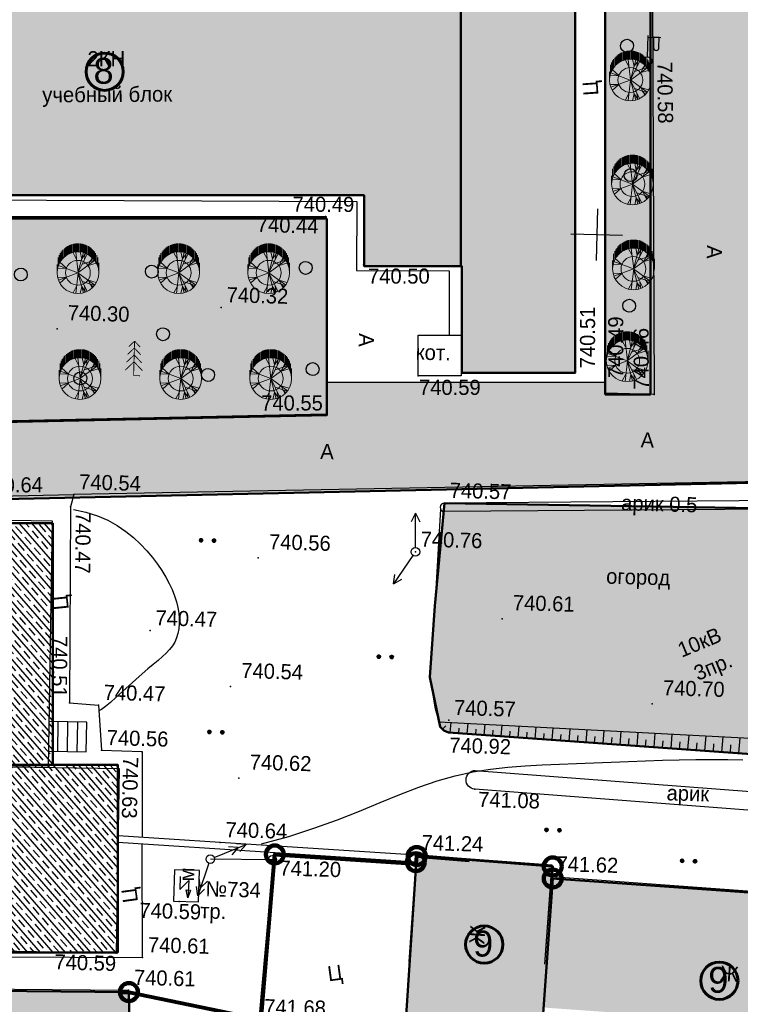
# Model space of a CAD drawing. Header units: millimetres. Extents: x -257011 to 237647566, y 2784933 to 6706507.
# Tile 205 of 256: x 9632650 to 9674464, y 5187002 to 5244118. Entities that reach past the tile are written whole.
import ezdxf

# ---------------------------------------------------------------- set-up
doc = ezdxf.new("R2010")
doc.units = ezdxf.units.MM
doc.header["$LTSCALE"] = 1000
doc.header["$PDMODE"] = 32
doc.header["$PDSIZE"] = 0.3
for name, pattern in [('Д_ТРОТ_ТРУБА', [3, 1.5, -1.5]), ('ДОРОГИ_СТРОЯЩ', [9, 8, -1]), ('Контура низ откосов  Штриховая 0.1-0.5 - - - - - - -', [0.6, 0.1, -0.5]), ('ОТКОС_НИЗ', [1.2, 0.2, -1])]:
    doc.linetypes.add(name, pattern=pattern)
for name, color, linetype in [('(001) Сетка', 92, 'Continuous'), ('(002) Рамка', 7, 'Continuous'), ('(004) Точки рельефа', 7, 'Continuous'), ('(007) Здания', 7, 'Continuous'), ('(013) Газ', 40, 'ИК_Газопровод -------г--------'), ('(016) Кабель', 1, 'Continuous'), ('(022) Возд. Линии', 7, 'Continuous'), ('(025) Дорога', 7, 'Continuous'), ('(027) Гидрография', 7, 'Continuous'), ('(031) Горизонтали', 42, 'Continuous'), ('(035) Откосы', 7, 'Continuous'), ('(036) Растительность', 7, 'Continuous'), ('(037) Контуры', 7, 'Continuous'), ('(038) Деревья', 7, 'Continuous'), ('(040) Ограда', 7, 'Continuous'), ('TREE', 74, 'Continuous')]:
    doc.layers.add(name, color=color, linetype=linetype)
doc.layers.add('.', color=7, linetype='Continuous', lineweight=15)
doc.layers.add('Ф А С А Д', color=250, linetype='Continuous', lineweight=15)
doc.styles.add('ATTR', font='romans.shx', dxfattribs={"width": 0.8, "height": 0.470416})
doc.styles.add('BM-431', font='txt')
doc.styles.add('D-431', font='txt', dxfattribs={"width": 2})
doc.styles.add('P-131', font='txt')
doc.styles.add('Roman', font='romans')
doc.styles.get("Standard").update_dxf_attribs({"font": 'ARIALN.TTF'})
doc.linetypes.add('FENCELINE2', pattern='A,6.35,-2.54,[132,ltypeshp.shx,S=2.54,R=0,X=-2.54,Y=0],-2.54,25.4', length=36.83)
doc.linetypes.add('KANALIS_K', pattern='A,1,["<",Standard,S=1.8,R=0,X=-0.9,Y=-0.9],3,-1,["К",Standard,S=1.8,R=0,X=-0.9,Y=-0.9],-1,10', length=16)
doc.linetypes.add('ИК_Воздушка ------- --------', pattern='A,9,-0.6,["Z",Standard,S=1.2,R=70,X=0.6,Y=-0.65],-1', length=10.6)
doc.linetypes.add('ИК_Газопровод -------г--------', pattern='A,9,-0.6,["Г",Standard,S=1.2,R=0,X=0,Y=-0.6],-1.2', length=10.8)
doc.linetypes.add('ОГРАДА_БЕТ', pattern='A,4,["|",Standard,S=0.8,R=0,X=0,Y=-0.8],4', length=8)
doc.linetypes.add('ПОДПОРНАЯ СТЕНКА', pattern='A,2,["V",Standard,S=1.2,R=0,X=0,Y=-1.2],0.2,["V",Standard,S=0.8,R=0,X=0,Y=-0.8],0.25,["V",Standard,S=0.3,R=0,X=0,Y=-0.3],0.25', length=2.7)
pattern_1 = [(95, (-678705.02, -429468.37), (-275.171012, 230.8958947), [127, -381]), (185, (-678647.3, -429399.58), (-230.8958947, -275.171012), [127, -381])]
pattern_2 = [(311, (-678705, -429468.37), (415.09027, 360.832466), []), (311, (-678732.07, -429855.2), (415.09027, 360.832466), [550, -275])]

# ---------------------------------------------------------------- blocks, each defined once
blk = doc.blocks.new('tr')
at = {"layer": '(016) Кабель', "color": 0}
for p, q in [((-0.49, 0.96), (-0.51, -0.54)), ((-0.51, -0.54), (0.51, 0.54)), ((0.51, 0.54), (0.48, -1.46)), ((0.48, -1.46), (0.24, -0.55)), ((0.24, -0.55), (0.74, -0.56)), ((0.74, -0.56), (0.48, -1.46))]:
    blk.add_line(p, q, dxfattribs=at)
blk = doc.blocks.new('STOLB')
at = {"layer": '(022) Возд. Линии'}
blk.add_circle((0, 0), 0.25, dxfattribs=at)
blk = doc.blocks.new('strela1')
at = {"layer": '(022) Возд. Линии'}
for p, q in [((-2, 0), (-1.5, 0.25)), ((0, 0), (-2, 0)), ((-2, 0), (-1.5, -0.25)), ((-1.5, 0), (-1, 0.25)), ((-1.5, 0), (-1, -0.25))]:
    blk.add_line(p, q, dxfattribs=at)
blk = doc.blocks.new('strela2')
at = {"layer": '(022) Возд. Линии'}
for p, q in [((0, 0), (2, 0)), ((1.5, 0), (1, 0.25)), ((1.5, 0), (1, -0.25)), ((2, 0), (1.5, 0.25)), ((2, 0), (1.5, -0.25))]:
    blk.add_line(p, q, dxfattribs=at)
blk = doc.blocks.new('*U1762')
at = {"layer": '(022) Возд. Линии'}
for name, p, rotation in [('strela2', (0.228, 0.102), 24.07915004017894), ('strela1', (-0.075, -0.241), 72.66695852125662)]:
    blk.add_blockref(name, p, dxfattribs=dict(at, rotation=rotation))
blk = doc.blocks.new('S1')
at = {"layer": '(022) Возд. Линии'}
for p, q in [((-2, 0), (-1.5, 0.25)), ((-2, 0), (-1.5, -0.25)), ((0, 0), (-2, 0))]:
    blk.add_line(p, q, dxfattribs=at)
blk = doc.blocks.new('S2')
at = {"layer": '(022) Возд. Линии'}
for p, q in [((0, 0), (2, 0)), ((2, 0), (1.5, 0.25)), ((2, 0), (1.5, -0.25))]:
    blk.add_line(p, q, dxfattribs=at)
blk = doc.blocks.new('*U1758')
at = {"layer": '(022) Возд. Линии'}
for name, p, rotation in [('S1', (-0.007, 0.252), 271.6106775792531), ('S2', (-0.133, -0.208), 237.3303523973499)]:
    blk.add_blockref(name, p, dxfattribs=dict(at, rotation=rotation))
blk = doc.blocks.new('f')
at = {"layer": '(022) Возд. Линии'}
for points in [[(0, 0.25), (0, 1.5)], [(0, 1.4), (0.75, 1.4)]]:
    blk.add_lwpolyline(points, dxfattribs=at)
blk.add_lwpolyline([(0.4875, 0.65), (0.4875, 0.65, 0.4142136), (0.65, 0.8125), (0.65, 1.4), (0.325, 1.4), (0.325, 0.8125, 0.4142136)], format="xyb", close=True, dxfattribs=at)
blk.add_circle((0, 0), 0.25, dxfattribs=at)
blk = doc.blocks.new('d')
at = {"layer": '(038) Деревья', "color": 30}
blk.add_ellipse((0, 0), major_axis=(0.265, 0.265), ratio=1, start_param=5.497787, end_param=11.780972, dxfattribs=at)
blk = doc.blocks.new('ell')
at = {"const_width": 0.05}
for points in [[(0, 2), (-0.329, 1.671)], [(0, 0), (0, 2)], [(0, 2), (0.329, 1.671)], [(0, 1.2), (-0.443, 0.757)], [(0, 1.6), (-0.386, 1.214)], [(0, 1.6), (0.386, 1.214)], [(0, 1.2), (0.443, 0.757)], [(0, 0.8), (-0.5, 0.3)], [(0, 0.8), (0.5, 0.3)], [(0, 0), (0.375, 0)]]:
    blk.add_lwpolyline(points, dxfattribs=at)
blk = doc.blocks.new('*X70')
at = {"color": 0}
for p, q in [((1.8, 2.04), (2.2, 2.04)), ((1.8, 2.03), (2.2, 2.03)), ((1.8, 2.02), (2.2, 2.02)), ((1.8, 2.01), (2.2, 2.01)), ((1.8, 2), (2.2, 2)), ((1.8, 1.99), (2.2, 1.99)), ((1.8, 1.98), (2.2, 1.98)), ((1.8, 1.97), (2.2, 1.97)), ((1.8, 1.96), (2.2, 1.96)), ((1.81, 2.07), (2.19, 2.07)), ((1.81, 2.06), (2.19, 2.06)), ((1.81, 2.05), (2.19, 2.05)), ((1.81, 1.95), (2.19, 1.95)), ((1.81, 1.94), (2.19, 1.94)), ((1.81, 1.93), (2.19, 1.93)), ((1.82, 2.09), (2.18, 2.09)), ((1.82, 2.08), (2.18, 2.08)), ((1.82, 1.92), (2.18, 1.92)), ((1.82, 1.91), (2.18, 1.91)), ((1.83, 2.11), (2.17, 2.11)), ((1.83, 2.1), (2.17, 2.1)), ((1.83, 1.9), (2.17, 1.9)), ((1.83, 1.89), (2.17, 1.89)), ((1.84, 2.12), (2.16, 2.12)), ((1.84, 1.88), (2.16, 1.88)), ((1.85, 2.13), (2.15, 2.13)), ((1.85, 1.87), (2.15, 1.87)), ((1.86, 2.14), (2.14, 2.14)), ((1.86, 1.86), (2.14, 1.86)), ((1.87, 2.15), (2.13, 2.15)), ((1.87, 1.85), (2.13, 1.85)), ((1.88, 2.16), (2.12, 2.16)), ((1.88, 1.84), (2.12, 1.84)), ((1.9, 2.17), (2.11, 2.17)), ((1.9, 1.83), (2.11, 1.83)), ((1.91, 2.18), (2.09, 2.18)), ((1.91, 1.82), (2.09, 1.82)), ((1.94, 2.19), (2.06, 2.19)), ((1.94, 1.81), (2.06, 1.81))]:
    blk.add_line(p, q, dxfattribs=at)
blk = doc.blocks.new('I04100')
blk.add_circle((0, 0), 0.2)
blk.add_blockref('*X70', (-2, -2))
blk = doc.blocks.new('Setka')
at = {"layer": '(001) Сетка'}
for p, q in [((0, 1.5), (0, -1.5)), ((-1.5, 0), (1.5, 0))]:
    blk.add_line(p, q, dxfattribs=at)
blk = doc.blocks.new('kjvklglhl')
at = {"layer": '(004) Точки рельефа'}
for p in [(392.472, 484.94), (376.228, 476.688), (374.046, 475.417), (376.34, 472.681), (368.16, 469.971), (358.665, 468.464), (388.79, 466.813), (379.683, 466.328), (390.575, 465.609), (393.417, 465.63), (374.417, 463.962), (359.915, 458.878), (381.418, 458.996), (359.729, 458.16), (379.814, 456.115), (370.712, 455.511), (384.956, 452.379), (364.563, 451.12), (369.312, 447.999), (393.797, 447.684), (360.008, 446.807), (361.679, 446.715), (382.024, 446.405), (382.031, 445.695), (361.928, 444.097), (364.287, 444.056), (369.953, 442.703), (383.641, 442.453), (368.969, 438.952), (380.363, 438.524), (372.018, 438.03), (388.225, 437.512), (366.684, 435.457), (363.113, 432.368), (364.657, 432.152), (363.898, 430.241)]:
    blk.add_point(p, dxfattribs=at)
at = {"layer": '(007) Здания'}
for points in [[(380.475, 527.413), (382.185, 466.617), (388.791, 466.802), (387.082, 527.599)], [(379.683, 466.328), (379.617, 468.68), (382.125, 468.75), (382.191, 466.398)], [(348.956, 457.212), (358.705, 457.324), (358.87, 443.017), (349.121, 442.904)], [(344.521, 442.851), (362.992, 443.064), (363.116, 432.368), (344.645, 432.155)]]:
    blk.add_lwpolyline(points, close=True, dxfattribs=at)
for points in [[(376.227, 476.706), (341.325, 475.724), (340.957, 488.799), (381.529, 489.94), (382.011, 472.802)], [(376.227, 476.706), (376.342, 472.642), (382.011, 472.802), (382.011, 472.802)], [(380.363, 438.524), (368.969, 438.952), (363.048, 439.174)], [(387.999, 432.418), (388.255, 438.173), (380.363, 438.524), (380.095, 432.324)], [(387.999, 432.418), (388.225, 437.512), (409.95, 436.545), (409.724, 431.45)], [(344.146, 424.2), (344.037, 429.856), (363.898, 430.241), (364.117, 424.587)]]:
    blk.add_lwpolyline(points, dxfattribs=at)
at = {"layer": '(013) Газ', "linetype": 'ИК_Воздушка ------- --------', "ltscale": 0.5, "flags": 128}
blk.add_lwpolyline([(344.329, 475.58), (375.842, 476.344), (375.939, 472.334), (381.325, 472.464), (381.43, 468.731)], dxfattribs=at)
at = {"layer": '(016) Кабель', "color": 0}
blk.add_lwpolyline([(366.363, 435.467), (367.812, 435.467), (367.812, 435.467), (367.812, 437.282), (366.363, 437.282), (366.363, 435.467)], close=True, dxfattribs=at)
at = {"layer": '(022) Возд. Линии'}
blk.add_lwpolyline([(372.018, 438.03), (368.423, 437.961)], dxfattribs=at)
at = {"layer": '(025) Дорога', "linetype": 'Д_ТРОТ_ТРУБА', "flags": 128}
for points in [[(393.417, 465.63), (390.565, 465.619), (389.517, 502.905), (392.209, 502.981), (393.417, 465.63)], [(374.417, 463.962), (336.083, 462.055), (335.462, 474.337), (374.094, 475.423), (374.417, 463.962)], [(400.149, 460.773), (359.915, 458.878), (359.729, 458.16), (360.008, 446.807), (361.679, 446.715), (361.928, 444.097), (364.287, 444.097), (364.441, 439.128)], [(343.699, 435.09), (342.281, 435.074), (342.476, 431.613), (364.657, 432.152), (364.453, 438.721)]]:
    blk.add_lwpolyline(points, dxfattribs=at)
at = {"layer": '(025) Дорога', "linetype": 'Контура низ откосов  Штриховая 0.1-0.5 - - - - - - -'}
blk.add_lwpolyline([(347.714, 458.292), (359.915, 458.878)], dxfattribs=at)
at = {"layer": '(025) Дорога', "linetype": 'Д_ТРОТ_ТРУБА', "ltscale": 10000, "flags": 128}
blk.add_lwpolyline([(361.054, 443.982), (361.034, 445.701), (358.84, 445.676), (358.86, 443.957)], close=True, dxfattribs=at)
for points in [[(359.392, 443.963), (359.372, 445.682)], [(359.957, 443.969), (359.937, 445.688)], [(360.532, 443.976), (360.512, 445.695)]]:
    blk.add_lwpolyline(points, dxfattribs=at)
at = {"layer": '(027) Гидрография', "color": 3, "flags": 128}
for points in [[(407.83, 457.775), (407.37, 459.235), (406.977, 459.649), (406.551, 459.806), (405.84, 459.865), (381.418, 458.996, 0.965055), (381.418, 458.5, 0)], [(405.824, 441.382), (383.641, 442.453, -0.95289), (383.641, 443.539), (405.772, 442.479), (407.03, 442.652)]]:
    blk.add_lwpolyline(points, format="xyb", dxfattribs=at)
blk.add_lwpolyline([(407.759, 456.557), (406.928, 458.975), (406.695, 459.22), (406.441, 459.313), (405.828, 459.365), (381.418, 458.5)], dxfattribs=at)
at = {"layer": '(031) Горизонтали', "flags": 128}
for points in [[(359.91, 458.021), (360.643, 457.887), (361.313, 457.692), (361.924, 457.445), (362.481, 457.155), (362.987, 456.831), (363.445, 456.481), (363.86, 456.114), (364.235, 455.739), (364.574, 455.363), (364.878, 454.99), (365.148, 454.618), (365.386, 454.251), (365.592, 453.888), (365.768, 453.53), (365.915, 453.179), (366.034, 452.836), (366.126, 452.5), (366.191, 452.174), (366.229, 451.859), (366.239, 451.557), (366.222, 451.267), (366.176, 450.992), (366.103, 450.734), (366.002, 450.492), (365.873, 450.267), (365.715, 450.054), (365.528, 449.844), (365.313, 449.631), (365.069, 449.406), (364.796, 449.164), (364.494, 448.896), (364.164, 448.595), (363.806, 448.258), (363.434, 447.9), (363.063, 447.54), (362.706, 447.197), (362.379, 446.89), (362.096, 446.638), (361.872, 446.459), (361.722, 446.374)], [(371.362, 438.931), (372.932, 439.407), (374.384, 439.921), (375.734, 440.457), (376.995, 440.997), (378.183, 441.526), (379.311, 442.027), (380.395, 442.482), (381.448, 442.875), (382.484, 443.195), (383.507, 443.446), (384.52, 443.64), (385.524, 443.786), (386.523, 443.896), (387.519, 443.98), (388.514, 444.048), (389.511, 444.11), (390.511, 444.175), (391.512, 444.243), (392.512, 444.31), (393.505, 444.375), (394.49, 444.436), (395.462, 444.488), (396.419, 444.531), (397.358, 444.56), (398.271, 444.577), (399.142, 444.584)]]:
    blk.add_lwpolyline(points, dxfattribs=at)
at = {"layer": '(035) Откосы'}
for p, q in [((381.859, 446.081), (381.671, 445.877)), ((382.141, 446.283), (382.115, 445.691)), ((383.128, 446.259), (383.102, 445.649)), ((384.116, 446.234), (384.089, 445.606)), ((385.104, 446.21), (385.076, 445.563)), ((386.091, 446.185), (386.062, 445.52)), ((387.079, 446.161), (387.049, 445.477)), ((388.066, 446.137), (388.036, 445.434)), ((389.054, 446.112), (389.023, 445.391)), ((390.041, 446.088), (390.009, 445.349)), ((382.622, 445.97), (382.609, 445.67)), ((383.609, 445.937), (383.595, 445.627)), ((384.596, 445.903), (384.582, 445.584)), ((385.583, 445.87), (385.569, 445.541)), ((386.57, 445.836), (386.556, 445.499)), ((387.557, 445.802), (387.542, 445.456)), ((388.545, 445.769), (388.529, 445.413)), ((389.532, 445.735), (389.516, 445.37)), ((390.519, 445.701), (390.503, 445.327)), ((391.029, 446.063), (390.996, 445.306)), ((391.506, 445.668), (391.489, 445.284)), ((392.017, 446.039), (391.983, 445.263)), ((392.493, 445.634), (392.476, 445.241)), ((393.004, 446.014), (392.97, 445.22)), ((393.48, 445.6), (393.463, 445.199)), ((393.992, 445.99), (393.956, 445.177)), ((394.468, 445.567), (394.45, 445.156)), ((394.979, 445.965), (394.943, 445.134)), ((395.455, 445.533), (395.437, 445.113)), ((395.967, 445.941), (395.93, 445.091)), ((396.954, 445.917), (396.917, 445.049)), ((397.942, 445.892), (397.903, 445.006)), ((398.929, 445.868), (398.89, 444.963)), ((396.442, 445.499), (396.423, 445.07)), ((397.429, 445.466), (397.41, 445.027)), ((398.416, 445.432), (398.397, 444.984))]:
    blk.add_line(p, q, dxfattribs=at)
blk.add_lwpolyline([(381.455, 446.3), (381.53, 446.007), (381.751, 445.803), (382.031, 445.695), (403.975, 444.742), (404.513, 444.742), (404.714, 444.836), (405.139, 445.176), (405.42, 445.998), (406.386, 456.381), (406.6, 458.462), (406.438, 458.918), (406.006, 459.162), (405.549, 459.287)], dxfattribs=at)
at = {"layer": '(035) Откосы', "linetype": 'ОТКОС_НИЗ'}
for points in [[(381.455, 446.3), (403.997, 445.742), (404.246, 445.742), (404.287, 445.775), (404.435, 446.209), (405.39, 456.479), (405.572, 458.244), (405.549, 459.287)], [(381.207, 458.634), (381.037, 453.014), (380.863, 448.875), (381.203, 447.135), (381.455, 446.3)]]:
    blk.add_lwpolyline(points, dxfattribs=at)
at = {"layer": '(035) Откосы', "linetype": 'ПОДПОРНАЯ СТЕНКА', "ltscale": 0.5, "flags": 128}
blk.add_lwpolyline([(372.091, 438.434), (371.503, 428.751), (371.503, 428.751)], dxfattribs=at)
at = {"layer": '(040) Ограда', "linetype": 'ОГРАДА_БЕТ', "ltscale": 0.5, "flags": 128}
blk.add_lwpolyline([(380.348, 438.124), (368.954, 438.552), (363.033, 438.774)], dxfattribs=at)
at = {"layer": '(001) Сетка'}
blk.add_blockref('Setka', (389.817, 474.81), dxfattribs=at)
at = {"layer": '(016) Кабель', "color": 0, "linetype": 'ByBlock', "xscale": 0.5, "yscale": 0.5, "zscale": 0.5}
blk.add_blockref('tr', (366.95, 436.421), dxfattribs=at)
at = {"layer": '(022) Возд. Линии'}
for name, p in [('f', (392.472, 484.94)), ('*U1758', (379.814, 456.115)), ('STOLB', (379.814, 456.115)), ('*U1762', (368.423, 437.961)), ('STOLB', (368.423, 437.961)), ('STOLB', (372.018, 438.03))]:
    blk.add_blockref(name, p, dxfattribs=at)
at = {"layer": '(036) Растительность', "linetype": 'Continuous', "xscale": 0.5, "yscale": 0.5, "zscale": 0.5}
for p in [(367.366, 456.447), (368.116, 456.447), (377.863, 449.985), (378.613, 449.985), (368.161, 445.346), (368.911, 445.346), (387.874, 440.218), (388.624, 440.218), (395.789, 438.643), (396.539, 438.643)]:
    blk.add_blockref('I04100', p, dxfattribs=at)
at = {"layer": '(038) Деревья', "color": 30, "linetype": 'Continuous'}
for p in [(391.263, 485.806), (391.682, 478.312), (372.991, 472.401), (356.479, 471.554), (364.07, 471.935), (391.814, 470.734), (364.823, 468.322), (373.557, 466.549), (367.5, 466.033), (360.099, 465.626)]:
    blk.add_blockref('d', p, dxfattribs=at)
at = {"layer": '(038) Деревья', "linetype": 'Continuous'}
blk.add_blockref('ell', (363.184, 465.878), dxfattribs=at)
at = {"layer": '(004) Точки рельефа', "style": 'D-431'}
for s, rotation, p in [('740.58', 272.5227, (393.038, 484.916)), ('740.49', 1.3781, (372.136, 475.639)), ('740.50', 1.6107, (376.631, 471.594)), ('740.51', 91.6107, (389.938, 467.05)), ('740.49', 91.7235, (391.596, 466.531)), ('740.46', 91.8523, (393.093, 465.907)), ('740.59', 1.6107, (379.769, 465.223)), ('740.55', 1.6107, (370.64, 464.061)), ('740.64', 2.2043, (354.54, 458.83)), ('740.47', 270.9944, (360.049, 457.878)), ('740.51', 271.4093, (358.888, 450.65)), ('740.63', 270.2595, (363.203, 443.76))]:
    blk.add_text(s, height=0.875, rotation=rotation, dxfattribs=at).set_placement(p)
for s, p in [('740.44', (370.086, 474.413)), ('740.32', (368.447, 470.286)), ('740.30', (359.265, 468.984)), ('740.54', (360.202, 459.193)), ('740.57', (381.706, 459.311)), ('740.76', (380.101, 456.43)), ('740.56', (371.312, 456.031)), ('740.61', (385.556, 452.899)), ('740.47', (364.85, 451.435)), ('740.54', (369.912, 448.519)), ('740.70', (394.397, 448.204)), ('740.47', (361.967, 447.03)), ('740.57', (382.312, 446.72)), ('740.56', (362.216, 444.412)), ('740.92', (382.099, 444.53)), ('740.62', (370.553, 443.223)), ('741.08', (383.863, 441.433)), ('740.64', (369.257, 439.267)), ('741.24', (380.651, 438.839)), ('741.62', (388.513, 437.827)), ('741.20', (372.446, 437.131)), ('740.59', (364.395, 434.447)), ('740.61', (364.944, 432.467)), ('740.59', (359.55, 431.319)), ('740.61', (364.185, 430.556)), ('741.68', (371.791, 429.066))]:
    blk.add_text(s, height=0.875, dxfattribs=at).set_placement(p)
at = {"layer": '(007) Здания', "color": 0}
for s, rotation, style, p in [('2КН', 1.6107, 'P-131', (360.003, 483.735)), ('учебный блок', 2, 'BM-431', (357.44, 481.568)), ('Ж', 87.4508, 'P-131', (384.449, 433.458)), ('Ж', 357.4508, 'P-131', (398.148, 431.743))]:
    blk.add_text(s, height=0.88, rotation=rotation, dxfattribs=dict(at, style=style)).set_placement(p)
at = {"layer": '(007) Здания', "color": 0, "linetype": 'Continuous', "style": 'BM-431'}
blk.add_text('кот.', height=0.88, dxfattribs=at).set_placement((379.512, 467.266))
at = {"layer": '(016) Кабель', "color": 0}
for s, rotation, style, p in [('м', 90.6373, 'P-131', (367.518, 436.644)), ('№734', 0.0381, 'D-431', (368.194, 435.806))]:
    blk.add_text(s, height=0.875, rotation=rotation, dxfattribs=dict(at, style=style)).set_placement(p)
at = {"layer": '(016) Кабель', "color": 0, "style": 'BM-431'}
blk.add_text('тр.', height=0.875, dxfattribs=at).set_placement((367.919, 434.514))
at = {"layer": '(022) Возд. Линии', "style": 'BM-431'}
for s, p in [('10кВ', (395.434, 450.408)), ('3пр.', (396.409, 449.089))]:
    blk.add_text(s, height=0.875, rotation=24.0794, dxfattribs=at).set_placement(p)
at = {"layer": '(025) Дорога', "linetype": 'ДОРОГИ_СТРОЯЩ', "style": 'BM-431'}
for s, rotation, p in [('Ц', 95.5906, (389.69, 482.899)), ('A', 270, (396.232, 474.378)), ('A', 270, (376.196, 468.706)), ('Ц', 97.5531, (359.81, 452.227)), ('Ц', 99.3824, (364.301, 435.381)), ('Ц', 9.3824, (375.482, 431.066))]:
    blk.add_text(s, height=0.875, rotation=rotation, dxfattribs=at).set_placement(p)
for p in [(392.702, 462.541), (374.139, 461.355)]:
    blk.add_text('A', height=0.875, dxfattribs=at).set_placement(p)
at = {"layer": '(027) Гидрография', "color": 0, "style": 'D-431'}
for s, p in [('арик 0.5', (391.673, 458.863)), ('арик', (394.781, 442.119))]:
    blk.add_text(s, height=0.875, dxfattribs=at).set_placement(p)
at = {"layer": '(037) Контуры', "color": 0, "linetype": 'ByBlock', "style": 'BM-431'}
blk.add_text('огород', height=0.875, dxfattribs=at).set_placement((390.923, 454.585))
blk = doc.blocks.new('dhdyfh')
at = {"layer": 'TREE', "color": 92, "lineweight": 20}
for p, q in [((10253793, 5665998), (10253793, 5666487)), ((10253854, 5666529), (10253854, 5666039)), ((10253914, 5666083), (10253914, 5666567)), ((10253975, 5666109), (10253975, 5666601)), ((10254035, 5666629), (10254035, 5666140)), ((10254096, 5666652), (10254096, 5666163)), ((10254156, 5666184), (10254156, 5666675)), ((10254217, 5666691), (10254217, 5666204)), ((10254277, 5666217), (10254277, 5666705)), ((10254338, 5666714), (10254338, 5666227)), ((10254398, 5666235), (10254398, 5666724)), ((10254459, 5666724), (10254459, 5666238)), ((10254519, 5666243), (10254519, 5666724)), ((10254580, 5666724), (10254580, 5666240)), ((10254640, 5666233), (10254640, 5666724)), ((10254701, 5666717), (10254701, 5666227)), ((10254761, 5666215), (10254761, 5666706)), ((10254822, 5666693), (10254822, 5666199)), ((10254882, 5666186), (10254882, 5666674)), ((10254943, 5666652), (10254943, 5666166)), ((10255003, 5666140), (10255003, 5666629)), ((10255064, 5666601), (10255064, 5666114)), ((10255125, 5666081), (10255125, 5666565)), ((10255185, 5666529), (10255185, 5666042)), ((10255246, 5665998), (10255246, 5666487)), ((10253370, 5665419), (10253370, 5665908)), ((10253430, 5665555), (10253430, 5666052)), ((10253491, 5665666), (10253491, 5666158)), ((10253551, 5665761), (10253551, 5666240)), ((10253612, 5665831), (10253612, 5666323)), ((10253672, 5665895), (10253672, 5666384)), ((10253733, 5665949), (10253733, 5666439)), ((10254443, 5665800), (10254236, 5666193)), ((10254532, 5665031), (10254393, 5666223)), ((10254522, 5665028), (10254837, 5666198)), ((10254522, 5665031), (10255054, 5666100)), ((10254739, 5665821), (10254650, 5666236)), ((10254739, 5665828), (10254966, 5666152)), ((10254897, 5665793), (10254946, 5666154)), ((10255123, 5665467), (10255340, 5665898)), ((10255306, 5666441), (10255306, 5665949)), ((10255367, 5665893), (10255367, 5666384)), ((10255427, 5666323), (10255427, 5665828)), ((10255488, 5665756), (10255488, 5666256)), ((10255548, 5666158), (10255548, 5665664)), ((10255609, 5665574), (10255609, 5666055)), ((10255669, 5665911), (10255669, 5665409)), ((10253309, 5665030), (10253309, 5665514)), ((10254519, 5665030), (10253387, 5665451)), ((10253851, 5665290), (10253466, 5665636)), ((10254522, 5665028), (10255488, 5665736)), ((10254778, 5665531), (10255478, 5665762)), ((10255133, 5665459), (10255577, 5665590)), ((10255212, 5665677), (10255390, 5665854)), ((10255730, 5665030), (10255730, 5665615)), ((10253851, 5665282), (10253348, 5665297))]:
    blk.add_line(p, q, dxfattribs=at)
at = {"layer": 'TREE', "color": 30, "lineweight": 20, "true_color": 0xf8991e}
for p, q in [((10253851, 5664777), (10253348, 5664762)), ((10254519, 5665030), (10253387, 5664608)), ((10253851, 5664769), (10253466, 5664423)), ((10254532, 5665028), (10254393, 5663836)), ((10254522, 5665031), (10254837, 5663861)), ((10254522, 5665031), (10255488, 5664323)), ((10254522, 5665028), (10255054, 5663959)), ((10254443, 5664259), (10254236, 5663866)), ((10254739, 5664238), (10254650, 5663823)), ((10254739, 5664231), (10254966, 5663908)), ((10254778, 5664528), (10255478, 5664297)), ((10254897, 5664266), (10254946, 5663905)), ((10255123, 5664592), (10255340, 5664161)), ((10255133, 5664600), (10255577, 5664469)), ((10255212, 5664382), (10255390, 5664205))]:
    blk.add_line(p, q, dxfattribs=at)
blk.add_circle((10254519, 5665030), 1210, dxfattribs=at)
at = {"layer": 'TREE', "color": 92, "lineweight": 20}
blk.add_circle((10254519, 5665030), 720, dxfattribs=at)
at = {"layer": 'TREE', "color": 30, "lineweight": 20, "true_color": 0xf8991e, "style": 'ATTR', "width": 0.8, "flags": 9}
for p in [(10254522, 5665031), (10254522, 5665028)]:
    blk.add_attdef('ESTCODE', p, '', height=14.1, rotation=90, dxfattribs=at)

msp = doc.modelspace()

# ---------------------------------------------------------------- hatches: boundary and pattern name
at = {"layer": '.', "lineweight": 50, "ltscale": 1000, "transparency": 33554687}
h = msp.add_hatch(color=256, dxfattribs=at)
h.dxf.hatch_style = 1
h.set_gradient(color1=(132, 132, 132), color2=(132, 132, 132), tint=1)
edge = h.paths.add_edge_path()
edge.add_line((9614518.103, 5220407.563), (9650480.992, 5221183.821))
edge.add_line((9650480.992, 5221183.821), (9650480.992, 5223096.404))
edge.add_line((9650480.992, 5223096.404), (9666623.453, 5223096.404))
edge.add_line((9666623.453, 5223096.404), (9666623.453, 5222379.821))
edge.add_line((9666623.453, 5222379.821), (9669249.819, 5222379.821))
edge.add_line((9669249.819, 5222379.821), (9669249.819, 5259730.068))
edge.add_line((9669249.819, 5259730.068), (9668434.426, 5259745.338))
edge.add_line((9668434.426, 5259745.338), (9668460.115, 5273507.287))
edge.add_line((9668460.115, 5273507.287), (9669300.179, 5273507.287))
edge.add_line((9669300.179, 5273507.287), (9669300.179, 5285865.858))
edge.add_line((9669300.179, 5285865.858), (9613635.819, 5285865.858))
edge.add_arc((9613699.176, 5284464.567), 1402.722, 92.5888027, 177.7762916)
edge.add_line((9612297.511, 5284518.994), (9612297.511, 5289977.113))
edge.add_line((9612297.511, 5289977.113), (9676205.922, 5289322.845))
edge.add_line((9676205.922, 5289322.845), (9676205.922, 5276774.216))
edge.add_line((9676205.922, 5276774.216), (9678980.741, 5276774.216))
edge.add_line((9678980.741, 5276774.216), (9678959.726, 5256565.82))
edge.add_line((9678959.726, 5256565.82), (9676075.667, 5256562.804))
edge.add_line((9676075.667, 5256562.804), (9676110.453, 5223301.389))
edge.add_line((9676110.453, 5223301.389), (9686070.166, 5223551.647))
edge.add_line((9686070.166, 5223551.647), (9687896.299, 5223463.38))
edge.add_line((9687896.299, 5223463.38), (9687853.936, 5222586.932))
edge.add_line((9687853.936, 5222586.932), (9687677.917, 5218945.313))
edge.add_line((9687677.917, 5218945.313), (9684334.318, 5219212.267))
edge.add_line((9684334.318, 5219212.267), (9684123.131, 5217441.221))
edge.add_line((9684123.131, 5217441.221), (9613968.971, 5215913.561))
edge.add_line((9613968.971, 5215913.561), (9612548.576, 5215152.415))
edge.add_line((9612548.576, 5215152.415), (9609786.644, 5211756.081))
edge.add_line((9609786.644, 5211756.081), (9607797.511, 5213142.351))
edge.add_line((9607797.511, 5213142.351), (9607797.511, 5261991.392))
edge.add_line((9607797.511, 5261991.392), (9612297.511, 5261991.392))
edge.add_line((9612297.511, 5261991.392), (9612297.511, 5222439.231))
edge.add_arc((9614395.269, 5222502.683), 2098.718, 181.732534, 273.3553239)
at = {"linetype": 'KANALIS_K', "ltscale": 1000}
h = msp.add_hatch(dxfattribs=at)
h.set_pattern_fill('JIS_STN_1E', color=252, scale=550, angle=266, style=0)
h.set_pattern_definition(pattern_2)
h.paths.add_polyline_path([(9616861.27, 5273397.871), (9651701.634, 5273397.871), (9651701.634, 5277027.904), (9658259.224, 5277027.904), (9658259.224, 5284497.938), (9664883.169, 5284497.938), (9664890.458, 5269889.874), (9668429.374, 5269889.874), (9668429.374, 5263287.86), (9664883.169, 5263287.86), (9664883.169, 5223639.254), (9658301.777, 5223639.254), (9658301.777, 5229828.737), (9652636.574, 5229828.737), (9652636.574, 5233931.033), (9617797.511, 5233931.033), (9617797.511, 5246901.846), (9658256.316, 5246901.846), (9658256.316, 5260599.656), (9616861.27, 5260599.656)])
at = {"lineweight": 50}
h = msp.add_hatch(color=1, dxfattribs=at)
h.set_gradient(color1=(255, 255, 255), one_color=1, tint=1)
h.paths.add_polyline_path([(9636499.281, 5241099.364, 1), (9638660.628, 5241099.364, 1)])
at = {"linetype": 'KANALIS_K', "ltscale": 1000}
h = msp.add_hatch(dxfattribs=at)
h.set_pattern_fill('JIS_STN_1E', color=252, scale=550, angle=266, style=0)
h.set_pattern_definition(pattern_2)
h.paths.add_polyline_path([(9624651.058, 5200895.019), (9634571.937, 5200895.019), (9634571.937, 5214908.783), (9624651.058, 5214908.783)])
h.paths.add_polyline_path([(9619973.144, 5200895.019), (9638343.994, 5200895.019), (9638343.994, 5190008.9), (9619973.144, 5190008.9)])
h = msp.add_hatch(dxfattribs=at)
h.set_pattern_fill('JIS_STN_1E', color=252, scale=550, angle=266, style=0)
h.set_pattern_definition(pattern_2)
h.paths.add_polyline_path([(9638985.961, 5187710.861), (9619221.007, 5187895.21), (9618992.437, 5177616.452), (9639197.965, 5177167.138)])
h.paths.add_polyline_path([(9685300.54, 5192745.574), (9663579.079, 5194298.28), (9663044.099, 5186814.228), (9684597.115, 5185273.563)])
h.paths.add_polyline_path([(9663582.779, 5194999.165), (9655686.679, 5195605.522), (9654936.118, 5184282.028), (9662825.133, 5183751.015)])
at = {"lineweight": 50}
h = msp.add_hatch(color=1, dxfattribs=at)
h.set_gradient(color1=(255, 255, 255), one_color=1, tint=1)
h.paths.add_polyline_path([(9658524.691, 5190468.506, 1), (9660686.037, 5190468.506, 1)])
h = msp.add_hatch(color=1, dxfattribs=at)
h.set_gradient(color1=(255, 255, 255), one_color=1, tint=1)
h.paths.add_polyline_path([(9672170.449, 5188368.299, 1), (9674331.795, 5188368.299, 1)])
at = {"layer": 'Ф А С А Д', "linetype": 'KANALIS_K', "ltscale": 1000}
h = msp.add_hatch(dxfattribs=at)
h.set_pattern_fill('CROSS', color=92, scale=40, angle=95)
h.set_pattern_definition(pattern_1)
h.paths.add_polyline_path([(9612297.511, 5283190.358), (9641316.423, 5283710.244), (9641316.423, 5275227.348), (9612297.511, 5275227.348)], flags=17)
h.paths.add_polyline_path([(9612297.511, 5259092.971), (9656155.686, 5259092.971), (9656155.686, 5248186.981), (9612297.511, 5248186.981)], flags=17)
h.paths.add_polyline_path([(9612297.511, 5260940.91), (9616034.625, 5260940.91), (9616034.625, 5264352.321), (9614166.486, 5264352.321), (9614166.486, 5267879.244), (9616034.625, 5267879.244), (9616034.625, 5273379.287), (9612297.511, 5273379.287)], flags=17)
h.paths.add_polyline_path([(9612297.511, 5234305.029), (9616034.625, 5234305.029), (9616034.625, 5239107.961), (9615054.298, 5239107.961), (9615054.298, 5242634.883), (9616034.625, 5242634.883), (9616034.625, 5246354.568), (9612297.511, 5246354.568)], flags=17)
edge = h.paths.add_edge_path()
edge.add_line((9614518.103, 5220407.563), (9650480.992, 5221183.821))
edge.add_line((9650480.992, 5221183.821), (9650480.992, 5232580.897))
edge.add_line((9650480.992, 5232580.897), (9612297.511, 5232580.897))
edge.add_line((9612297.511, 5232580.897), (9612297.511, 5222439.231))
edge.add_arc((9614395.269, 5222502.683), 2098.718, 181.732534, 273.3553239)
h.paths.add_polyline_path([(9666631.437, 5222379.821), (9669249.819, 5222379.821), (9669249.819, 5259730.068), (9666631.437, 5259730.068)])
edge = h.paths.add_edge_path()
edge.add_line((9570642.847, 5285014.339), (9541647.372, 5285014.85))
edge.add_line((9541647.372, 5285014.85), (9572024.487, 5294499.747))
edge.add_line((9572024.487, 5294499.747), (9578722.211, 5294892.608))
edge.add_line((9578722.211, 5294892.608), (9660594.431, 5293285.325))
edge.add_line((9660594.431, 5293285.325), (9676205.922, 5292502.338))
edge.add_line((9676205.922, 5292502.338), (9688549.257, 5291642.484))
edge.add_line((9688549.257, 5291642.484), (9687654.421, 5224805.126))
edge.add_line((9687654.421, 5224805.126), (9686070.166, 5223551.647))
edge.add_line((9686070.166, 5223551.647), (9676094.03, 5223301.74))
edge.add_line((9676094.03, 5223301.74), (9676094.03, 5256565.82))
edge.add_line((9676094.03, 5256565.82), (9678980.741, 5256565.82))
edge.add_line((9678980.741, 5256565.82), (9678980.741, 5276774.216))
edge.add_line((9678980.741, 5276774.216), (9676205.922, 5276774.216))
edge.add_line((9676205.922, 5276774.216), (9676205.922, 5289322.845))
edge.add_line((9676205.922, 5289322.845), (9612297.511, 5289977.113))
edge.add_line((9612297.511, 5289977.113), (9612297.511, 5293391.392))
edge.add_line((9612297.511, 5293391.392), (9572597.511, 5293391.392))
edge.add_line((9572597.511, 5293391.392), (9572597.511, 5286751.807))
edge.add_arc((9570642.847, 5286982.577), 1968.239, 270, 353.2667331, ccw=False)
h.paths.add_polyline_path([(9666247.006, 5273497.826), (9669300.179, 5273497.826), (9669300.179, 5285865.858), (9666247.006, 5285865.858)], flags=17)
h = msp.add_hatch(dxfattribs=at)
h.set_pattern_fill('CROSS', color=92, scale=40, angle=95)
h.set_pattern_definition(pattern_1)
h.paths.add_polyline_path([(9657293.528, 5216081.535), (9681423.363, 5215693.692), (9681876.337, 5215555.856), (9682300.96, 5215299.973), (9682450.716, 5214839.151), (9680920.212, 5202413.296), (9680625.727, 5201624.698), (9680182.031, 5201272.056), (9679978.549, 5201183.72), (9679441.356, 5201198.825), (9657532.011, 5202768.171), (9657255.17, 5202884.454), (9657040.081, 5203094.576), (9656454.637, 5205979.467), (9656744.677, 5210112.617)])

# ---------------------------------------------------------------- linework, layer by layer
at = {"layer": '(002) Рамка', "color": 0, "lineweight": 60, "ltscale": 1000}
for centre in [(9637579.954, 5241099.364), (9659605.364, 5190468.506), (9673251.122, 5188368.299)]:
    msp.add_circle(centre, 1080.673, dxfattribs=at)
at = {"layer": '(022) Возд. Линии', "color": 6, "linetype": 'Continuous', "lineweight": 140}
for centre in [(9647453.306, 5195694.426), (9655686.679, 5195605.522), (9655637.374, 5195247.736), (9663582.779, 5194999.165), (9663579.079, 5194298.28), (9638985.961, 5187710.861)]:
    msp.add_circle(centre, 521.317, dxfattribs=at)
at = {"lineweight": 50, "ltscale": 1000}
msp.add_line((9658256.316, 5246901.846), (9658256.316, 5229828.737), dxfattribs=at)
at = {"color": 1, "ltscale": 0.1, "const_width": 100}
msp.add_lwpolyline([(9688932.922, 5291724.137), (9660594.431, 5293285.325), (9611409.061, 5294325.459), (9606929.33, 5294420.193), (9578722.211, 5294892.608), (9572024.487, 5294499.747), (9537071.847, 5283586.196), (9554401.911, 5167509.464), (9585549.66, 5166763.603), (9613116.918, 5164523.245), (9614059.435, 5187943.352), (9638985.961, 5187710.861), (9646654.52, 5186114.156), (9647453.306, 5195694.426), (9655656.531, 5195150.687), (9655686.679, 5195605.522), (9663582.779, 5194999.165), (9663529.231, 5194301.843), (9685300.54, 5192745.574), (9687677.917, 5218945.313), (9687934.918, 5224262.353), (9687851.528, 5239527.476), (9688932.922, 5291724.137)], dxfattribs=at)
at = {"lineweight": 30, "ltscale": 1000}
for points in [[(9612297.511, 5289977.113), (9676205.922, 5289322.845), (9676205.922, 5276774.216), (9678980.741, 5276774.216), (9678959.726, 5256565.82), (9676075.667, 5256562.804), (9676110.453, 5223301.389), (9686070.166, 5223551.647), (9687896.299, 5223463.38), (9687853.936, 5222586.932), (9687677.917, 5218945.313), (9684334.318, 5219212.267), (9684123.131, 5217441.221), (9613968.971, 5215913.561)], [(9614518.103, 5220407.563), (9650480.992, 5221183.821), (9650480.992, 5223096.404), (9666623.453, 5223096.404), (9666623.453, 5222379.821), (9669249.819, 5222379.821), (9669249.819, 5259730.068), (9668434.426, 5259745.338), (9668460.115, 5273507.287), (9669300.179, 5273507.287), (9669300.179, 5285865.858), (9615112.521, 5285865.858)]]:
    msp.add_lwpolyline(points, dxfattribs=at)
at = {"lineweight": 50, "ltscale": 1000}
for points in [[(9616861.27, 5273397.871), (9651701.634, 5273397.871), (9651701.634, 5277027.904), (9658259.224, 5277027.904), (9658259.224, 5284497.938), (9664883.169, 5284497.938), (9664883.169, 5223639.254), (9658301.777, 5223639.254), (9658301.777, 5229828.737), (9652636.574, 5229828.737), (9652636.574, 5233931.033), (9617797.511, 5233931.033), (9617797.511, 5246901.846), (9658256.316, 5246901.846), (9658256.316, 5260599.656), (9616861.27, 5260599.656), (9616861.27, 5273397.871)], [(9684123.131, 5217441.221), (9676030.689, 5217265.002), (9613968.971, 5215913.561), (9612548.576, 5215152.415), (9609786.644, 5211756.081)], [(9657293.528, 5216081.535), (9681423.363, 5215693.692), (9681876.337, 5215555.856), (9682300.96, 5215299.973), (9682450.716, 5214839.151), (9680920.212, 5202413.296), (9680625.727, 5201624.698), (9680182.031, 5201272.056), (9679978.549, 5201183.72), (9679441.356, 5201198.825), (9657532.011, 5202768.171), (9657255.17, 5202884.454), (9657040.081, 5203094.576), (9656454.637, 5205979.467), (9656744.677, 5210112.617), (9657293.528, 5216081.535)], [(9684597.115, 5185273.563), (9685300.54, 5192745.574), (9663529.231, 5194301.843), (9663582.779, 5194999.165), (9655686.679, 5195605.522), (9655656.531, 5195150.687), (9647453.306, 5195694.426), (9646654.52, 5186114.156), (9638985.961, 5187710.861), (9619221.007, 5187895.21), (9618992.437, 5177616.452), (9639197.965, 5177167.138), (9638985.961, 5187710.861)], [(9655656.531, 5195150.687), (9654936.118, 5184282.028), (9662825.709, 5183759.078), (9663579.079, 5194298.28)]]:
    msp.add_lwpolyline(points, dxfattribs=at)
for points in [[(9666631.437, 5222379.821), (9669249.819, 5222379.821), (9669249.819, 5259730.068), (9666631.437, 5259730.068)], [(9624651.058, 5200895.019), (9634571.937, 5200895.019), (9634571.937, 5214908.783), (9624651.058, 5214908.783)], [(9619973.144, 5200895.019), (9638343.994, 5200895.019), (9638343.994, 5190008.9), (9619973.144, 5190008.9)]]:
    msp.add_lwpolyline(points, close=True, dxfattribs=at)
msp.add_lwpolyline([(9650480.992, 5232580.897), (9612297.511, 5232580.897), (9612297.511, 5222439.231, 0.422533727), (9614518.103, 5220407.563), (9650480.992, 5221183.821)], format="xyb", close=True, dxfattribs=at)
at = {"color": 5, "linetype": 'FENCELINE2', "lineweight": 80, "ltscale": 0.1}
msp.add_lwpolyline([(9638464.667, 5187715.723), (9638985.961, 5187710.861), (9646654.52, 5186114.156), (9647453.306, 5195694.426), (9655656.531, 5195150.687), (9655686.679, 5195605.522), (9658736.758, 5195371.301)], dxfattribs=at)

# ---------------------------------------------------------------- block references
at = {"lineweight": 5, "xscale": 999.9999999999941, "yscale": 999.9999999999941, "zscale": 999.9999999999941, "rotation": 358.3893224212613}
msp.add_blockref('kjvklglhl', (9263124.728, 4767987.332), dxfattribs=at)
at = {"lineweight": 50}
for p in [(-586437.85, -424411.416), (-586314.339, -430449.87), (-586254.627, -435368.971), (-618490.269, -435592.004), (-612643.451, -435592.004), (-607418.624, -435592.004), (-586619.312, -440699.084), (-618373.846, -441729.068), (-612527.027, -441729.068), (-607302.201, -441729.068)]:
    msp.add_blockref('dhdyfh', p, dxfattribs=at)

# ---------------------------------------------------------------- texts
at = {"color": 250, "char_height": 1500, "width": 156685.73039, "attachment_point": 6, "style": 'Roman'}
for s, insert in [('\\pt64500;{\\fArial|b0|i0|c0|p34;8}', (9638099.858, 5241142.695, 0)), ('\\pt64500;{\\fArial|b0|i0|c0|p34;9}', (9660125.268, 5190511.837, 0)), ('\\pt64500;{\\fArial|b0|i0|c0|p34;9}', (9673771.026, 5188411.63, 0))]:
    msp.add_mtext(s, dxfattribs=dict(at, insert=insert))

doc.saveas('drawing.dxf')
